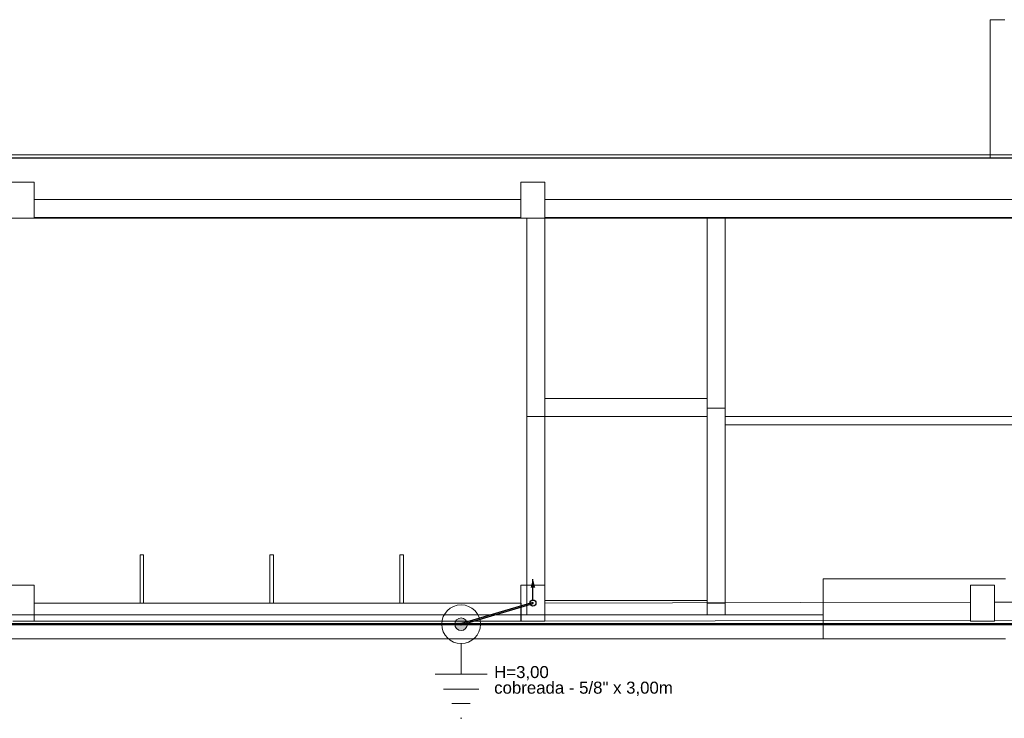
# Model space of a CAD drawing. Header units: millimetres. Extents: x 4477830 to 4478275, y -30323838 to -30323445.
# Tile 7 of 124: x 4478001 to 4478017, y -30323797 to -30323786. Entities that reach past the tile are written whole.
import ezdxf

# ---------------------------------------------------------------- set-up
doc = ezdxf.new("R2010")
doc.units = ezdxf.units.MM
doc.linetypes.add('NULL', pattern=[0])
for name, color, linetype, lineweight in [('IFC-Janela-Contorno', 142, 'Continuous', 5), ('IFC-Parede padrão-Contorno', 44, 'Continuous', 5), ('IFC-Parede-Contorno', 42, 'Continuous', 5), ('IFC-Pilar-Contorno', 83, 'Continuous', 5), ('IFC-Viga-Contorno', 66, 'Continuous', 5), ('P-Simbol', 5, 'Continuous', 20), ('PR-Condutos', 150, 'Continuous', 25), ('PR-Haste de aterramento', 9, 'Continuous', 18), ('Textos', 7, 'Continuous', 9)]:
    doc.layers.add(name, color=color, linetype=linetype, lineweight=lineweight)
doc.styles.add('ARIAL', font='arial.ttf')

msp = doc.modelspace()

# ---------------------------------------------------------------- hatches: boundary and pattern name
at = {"layer": 'P-Simbol', "linetype": 'Continuous'}
msp.add_hatch(color=5, dxfattribs=at).paths.add_polyline_path([(4478008.21, -30323795.714), (4478008.21, -30323795.704), (4478008.209, -30323795.695), (4478008.207, -30323795.686), (4478008.204, -30323795.678), (4478008.201, -30323795.669), (4478008.196, -30323795.661), (4478008.191, -30323795.653), (4478008.186, -30323795.646), (4478008.18, -30323795.639), (4478008.173, -30323795.633), (4478008.166, -30323795.628), (4478008.158, -30323795.623), (4478008.15, -30323795.619), (4478008.141, -30323795.615), (4478008.133, -30323795.612), (4478008.124, -30323795.61), (4478008.115, -30323795.609), (4478008.106, -30323795.609), (4478008.096, -30323795.609), (4478008.087, -30323795.61), (4478008.078, -30323795.612), (4478008.07, -30323795.615), (4478008.061, -30323795.619), (4478008.053, -30323795.623), (4478008.045, -30323795.628), (4478008.038, -30323795.633), (4478008.031, -30323795.639), (4478008.025, -30323795.646), (4478008.02, -30323795.653), (4478008.015, -30323795.661), (4478008.011, -30323795.669), (4478008.007, -30323795.678), (4478008.004, -30323795.686), (4478008.002, -30323795.695), (4478008.001, -30323795.704), (4478008.001, -30323795.714), (4478008.001, -30323795.723), (4478008.002, -30323795.732), (4478008.004, -30323795.741), (4478008.007, -30323795.749), (4478008.011, -30323795.758), (4478008.015, -30323795.766), (4478008.02, -30323795.774), (4478008.025, -30323795.781), (4478008.031, -30323795.788), (4478008.038, -30323795.794), (4478008.045, -30323795.799), (4478008.053, -30323795.804), (4478008.061, -30323795.809), (4478008.07, -30323795.812), (4478008.078, -30323795.815), (4478008.087, -30323795.817), (4478008.096, -30323795.818), (4478008.106, -30323795.818), (4478008.115, -30323795.818), (4478008.124, -30323795.817), (4478008.133, -30323795.815), (4478008.141, -30323795.812), (4478008.15, -30323795.809), (4478008.158, -30323795.804), (4478008.166, -30323795.799), (4478008.173, -30323795.794), (4478008.18, -30323795.788), (4478008.186, -30323795.781), (4478008.191, -30323795.774), (4478008.196, -30323795.766), (4478008.201, -30323795.758), (4478008.204, -30323795.749), (4478008.207, -30323795.741), (4478008.209, -30323795.732), (4478008.21, -30323795.723)])
at = {"layer": 'PR-Condutos', "linetype": 'Continuous', "true_color": 0x105689}
for points in [[(4478009.301, -30323794.963), (4478009.262, -30323795.107), (4478009.339, -30323795.107)], [(4478009.297, -30323795.357), (4478009.298, -30323795.355), (4478008.11, -30323795.704)], [(4478009.295, -30323795.358), (4478008.11, -30323795.706), (4478009.288, -30323795.362)], [(4478008.119, -30323795.718), (4478009.303, -30323795.37), (4478009.302, -30323795.37), (4478008.152, -30323795.706), (4478009.3, -30323795.368), (4478008.151, -30323795.703), (4478009.299, -30323795.366), (4478008.131, -30323795.706), (4478009.298, -30323795.363), (4478008.11, -30323795.708)], [(4478009.297, -30323795.357), (4478008.115, -30323795.703), (4478008.116, -30323795.704)], [(4478008.119, -30323795.706), (4478009.297, -30323795.359), (4478008.116, -30323795.704)], [(4478008.119, -30323795.706), (4478009.297, -30323795.359), (4478008.119, -30323795.706)], [(4478009.291, -30323795.365), (4478009.294, -30323795.36), (4478008.119, -30323795.706)], [(4478009.291, -30323795.365), (4478008.131, -30323795.706), (4478009.295, -30323795.367)], [(4478009.291, -30323795.368), (4478008.151, -30323795.703), (4478009.297, -30323795.369)], [(4478008.152, -30323795.706), (4478009.301, -30323795.37), (4478009.3, -30323795.368)], [(4477985.744, -30323795.706), (4478008.09, -30323795.707), (4478008.092, -30323795.706)], [(4477985.744, -30323795.707), (4478008.086, -30323795.709), (4478008.092, -30323795.707)], [(4477985.744, -30323795.709), (4478008.081, -30323795.712), (4478008.092, -30323795.709)], [(4477985.744, -30323795.712), (4478008.075, -30323795.715), (4478008.092, -30323795.712)], [(4478008.092, -30323795.715), (4477985.744, -30323795.715), (4478008.086, -30323795.718)], [(4477985.744, -30323795.718), (4477985.891, -30323795.718), (4478008.086, -30323795.718)], [(4477985.744, -30323795.72), (4477985.857, -30323795.72), (4478008.09, -30323795.72)], [(4478008.11, -30323795.722), (4477985.769, -30323795.72), (4477985.759, -30323795.722)], [(4477985.777, -30323795.706), (4477985.762, -30323795.707), (4478008.11, -30323795.707)], [(4477985.775, -30323795.707), (4477985.762, -30323795.709), (4478008.11, -30323795.709)], [(4477985.767, -30323795.709), (4477985.762, -30323795.712), (4478008.11, -30323795.712)], [(4477985.762, -30323795.718), (4478008.11, -30323795.718), (4477985.783, -30323795.715)], [(4478008.11, -30323795.72), (4477985.775, -30323795.718), (4477985.762, -30323795.72)], [(4477985.766, -30323795.715), (4478008.11, -30323795.715), (4477985.792, -30323795.712)], [(4478008.088, -30323795.722), (4478008.094, -30323795.72), (4477985.857, -30323795.72)], [(4478008.09, -30323795.72), (4478008.092, -30323795.718), (4477985.891, -30323795.718)], [(4478008.101, -30323795.706), (4478036.074, -30323795.707), (4478036.07, -30323795.706)], [(4478008.101, -30323795.707), (4478036.082, -30323795.709), (4478036.115, -30323795.707)], [(4478008.101, -30323795.709), (4478036.093, -30323795.712), (4478036.082, -30323795.709)], [(4478008.101, -30323795.712), (4478036.104, -30323795.715), (4478036.093, -30323795.712)], [(4478008.101, -30323795.715), (4478036.113, -30323795.718), (4478036.104, -30323795.715)], [(4478030.633, -30323795.718), (4478036.119, -30323795.718), (4478008.101, -30323795.715)], [(4478008.101, -30323795.718), (4478036.115, -30323795.72), (4478036.114, -30323795.718)], [(4478008.101, -30323795.72), (4478036.116, -30323795.722), (4478036.115, -30323795.72)], [(4478036.131, -30323795.722), (4478008.121, -30323795.72), (4478008.11, -30323795.722)], [(4478008.14, -30323795.712), (4478008.119, -30323795.715), (4478036.131, -30323795.715)], [(4478036.131, -30323795.718), (4478008.13, -30323795.715), (4478008.119, -30323795.718)], [(4478036.131, -30323795.72), (4478008.125, -30323795.718), (4478008.119, -30323795.72)], [(4478008.121, -30323795.707), (4478008.125, -30323795.709), (4478036.131, -30323795.709)], [(4478036.131, -30323795.712), (4478008.15, -30323795.709), (4478008.14, -30323795.712)], [(4478036.131, -30323795.707), (4478008.161, -30323795.706), (4478008.157, -30323795.707)]]:
    msp.add_hatch(color=146, dxfattribs=at).paths.add_polyline_path(points)

# ---------------------------------------------------------------- linework, layer by layer
at = {"layer": 'IFC-Janela-Contorno', "color": 8, "lineweight": 5}
for p, q in [((4478009.501, -30323795.11), (4478009.501, -30323792.71)), ((4478012.501, -30323795.16), (4478012.501, -30323792.76)), ((4478009.501, -30323795.11), (4478009.501, -30323795.11))]:
    msp.add_line(p, q, dxfattribs=at)
at = {"layer": 'IFC-Parede padrão-Contorno', "color": 8, "lineweight": 5}
for p, q in [((4478016.91, -30323786.552), (4478016.91, -30323785.661)), ((4478016.91, -30323785.661), (4478017.044, -30323785.661)), ((4478017.044, -30323785.661), (4478017.137, -30323785.661)), ((4478017.137, -30323785.661), (4478017.15, -30323785.661)), ((4478016.91, -30323786.674), (4478016.91, -30323786.552)), ((4478016.91, -30323787.962), (4478016.91, -30323786.674)), ((4477997.824, -30323787.962), (4478010.343, -30323787.962)), ((4478010.343, -30323787.962), (4478012.74, -30323787.962)), ((4478012.74, -30323787.962), (4478020.9, -30323787.962)), ((4477995.554, -30323788.962), (4478003.715, -30323788.962)), ((4478003.715, -30323788.962), (4478005.984, -30323788.962)), ((4478005.984, -30323788.962), (4478018.503, -30323788.962)), ((4478012.501, -30323792.26), (4478012.503, -30323792.26)), ((4478012.503, -30323792.26), (4478012.509, -30323792.26)), ((4478012.509, -30323792.26), (4478012.585, -30323792.26)), ((4478012.585, -30323792.26), (4478012.607, -30323792.26)), ((4478012.607, -30323792.26), (4478012.777, -30323792.26)), ((4478012.777, -30323792.26), (4478012.809, -30323792.26)), ((4478012.809, -30323792.26), (4478012.979, -30323792.26)), ((4478012.979, -30323792.26), (4478025.742, -30323792.26)), ((4478012.501, -30323792.4), (4478012.509, -30323792.4)), ((4478012.509, -30323792.4), (4478025.271, -30323792.4)), ((4478002.764, -30323795.363), (4478002.764, -30323794.562)), ((4478002.764, -30323794.562), (4478002.824, -30323794.562)), ((4478002.824, -30323795.363), (4478002.824, -30323794.562)), ((4478004.925, -30323795.363), (4478004.925, -30323794.562)), ((4478004.925, -30323794.562), (4478004.985, -30323794.562)), ((4478004.985, -30323795.363), (4478004.985, -30323794.562)), ((4478007.085, -30323795.363), (4478007.085, -30323794.562)), ((4478007.085, -30323794.562), (4478007.145, -30323794.562)), ((4478007.145, -30323795.363), (4478007.145, -30323794.562)), ((4478009.501, -30323795.32), (4478011.44, -30323795.32)), ((4478011.44, -30323795.32), (4478012.201, -30323795.32)), ((4478012.201, -30323795.493), (4478012.201, -30323795.32))]:
    msp.add_line(p, q, dxfattribs=at)
at = {"layer": 'IFC-Parede-Contorno', "color": 8, "lineweight": 5}
for p, q in [((4477982.823, -30323787.907), (4478020.158, -30323787.907)), ((4477986.552, -30323787.96), (4478017.982, -30323787.96)), ((4478012.201, -30323792.12), (4478012.349, -30323792.12)), ((4478012.349, -30323792.12), (4478012.501, -30323792.12)), ((4478012.501, -30323792.26), (4478012.501, -30323792.12)), ((4478009.201, -30323792.26), (4478009.416, -30323792.26)), ((4478009.416, -30323792.26), (4478009.501, -30323792.26)), ((4478009.501, -30323795.32), (4478009.501, -30323792.26)), ((4478012.501, -30323795.357), (4478012.501, -30323792.4)), ((4478009.501, -30323792.624), (4478009.501, -30323792.618)), ((4478012.501, -30323793.998), (4478012.501, -30323792.7)), ((4478009.201, -30323795.224), (4478009.201, -30323795.05)), ((4478009.501, -30323795.224), (4478009.501, -30323795.05)), ((4478014.128, -30323795.511), (4478014.128, -30323794.96)), ((4478014.128, -30323794.96), (4478015.559, -30323794.96)), ((4478015.559, -30323794.96), (4478015.562, -30323794.96)), ((4478015.562, -30323794.96), (4478017.163, -30323794.96)), ((4478009.201, -30323795.303), (4478009.201, -30323795.224)), ((4478009.201, -30323795.56), (4478009.201, -30323795.303)), ((4478009.501, -30323795.56), (4478009.501, -30323795.303)), ((4478012.201, -30323795.56), (4478012.201, -30323795.332)), ((4478012.501, -30323795.56), (4478012.501, -30323795.332)), ((4477999.013, -30323795.56), (4478007.036, -30323795.56)), ((4478007.036, -30323795.56), (4478014.128, -30323795.56)), ((4478014.128, -30323795.96), (4478014.128, -30323795.511)), ((4477999.006, -30323795.96), (4478006.965, -30323795.96)), ((4478006.965, -30323795.96), (4478007.036, -30323795.96)), ((4478007.036, -30323795.96), (4478007.442, -30323795.96)), ((4478007.442, -30323795.96), (4478014.128, -30323795.96)), ((4478014.128, -30323795.96), (4478015.562, -30323795.96)), ((4478015.562, -30323795.96), (4478017.163, -30323795.96))]:
    msp.add_line(p, q, dxfattribs=at)
at = {"layer": 'IFC-Pilar-Contorno', "color": 8, "lineweight": 5}
for p, q in [((4478009.101, -30323787.962), (4478009.101, -30323787.96)), ((4478009.501, -30323787.962), (4478009.501, -30323787.96)), ((4478000.603, -30323788.362), (4478000.891, -30323788.362)), ((4478000.891, -30323788.362), (4478001.003, -30323788.362)), ((4478001.003, -30323788.793), (4478001.003, -30323788.362)), ((4478009.101, -30323788.53), (4478009.101, -30323788.362)), ((4478009.101, -30323788.362), (4478009.388, -30323788.362)), ((4478009.388, -30323788.362), (4478009.501, -30323788.362)), ((4478009.501, -30323788.793), (4478009.501, -30323788.362)), ((4478009.101, -30323788.962), (4478009.101, -30323788.53)), ((4478001.003, -30323788.962), (4478001.003, -30323788.899)), ((4478009.501, -30323788.962), (4478009.501, -30323788.899)), ((4478000.603, -30323795.063), (4478000.821, -30323795.063)), ((4478000.821, -30323795.063), (4478000.863, -30323795.063)), ((4478000.863, -30323795.063), (4478001.003, -30323795.063)), ((4478001.003, -30323795.389), (4478001.003, -30323795.063)), ((4478009.101, -30323795.273), (4478009.101, -30323795.063)), ((4478009.101, -30323795.063), (4478009.318, -30323795.063)), ((4478009.318, -30323795.063), (4478009.36, -30323795.063)), ((4478009.501, -30323795.389), (4478009.501, -30323795.063)), ((4478016.579, -30323795.273), (4478016.579, -30323795.063)), ((4478016.579, -30323795.063), (4478016.797, -30323795.063)), ((4478016.797, -30323795.063), (4478016.839, -30323795.063)), ((4478016.839, -30323795.063), (4478016.979, -30323795.063)), ((4478016.979, -30323795.389), (4478016.979, -30323795.063)), ((4478001.003, -30323795.599), (4478001.003, -30323795.389)), ((4478009.101, -30323795.336), (4478009.101, -30323795.273)), ((4478009.101, -30323795.663), (4478009.101, -30323795.336)), ((4478009.501, -30323795.599), (4478009.501, -30323795.389)), ((4478016.579, -30323795.336), (4478016.579, -30323795.273)), ((4478016.579, -30323795.663), (4478016.579, -30323795.336)), ((4478016.979, -30323795.599), (4478016.979, -30323795.389)), ((4478000.645, -30323795.663), (4478000.786, -30323795.663)), ((4478000.786, -30323795.663), (4478001.003, -30323795.663)), ((4478009.101, -30323795.663), (4478009.143, -30323795.663)), ((4478009.143, -30323795.663), (4478009.283, -30323795.663)), ((4478009.283, -30323795.663), (4478009.501, -30323795.663)), ((4478009.501, -30323795.663), (4478009.501, -30323795.599)), ((4478016.579, -30323795.663), (4478016.622, -30323795.663)), ((4478016.622, -30323795.663), (4478016.762, -30323795.663)), ((4478016.762, -30323795.663), (4478016.979, -30323795.663)), ((4478016.979, -30323795.663), (4478016.979, -30323795.599))]:
    msp.add_line(p, q, dxfattribs=at)
at = {"layer": 'IFC-Viga-Contorno', "color": 8, "lineweight": 5}
for p, q in [((4478010.343, -30323787.962), (4478016.91, -30323787.962)), ((4478001.003, -30323788.65), (4478004.242, -30323788.65)), ((4478004.242, -30323788.65), (4478009.101, -30323788.65)), ((4478009.501, -30323788.65), (4478013.742, -30323788.65)), ((4478013.742, -30323788.65), (4478020.103, -30323788.65)), ((4478001.003, -30323788.899), (4478001.003, -30323788.77)), ((4478009.501, -30323788.899), (4478009.501, -30323788.77)), ((4478001.003, -30323788.95), (4478005.862, -30323788.95)), ((4478005.862, -30323788.95), (4478009.101, -30323788.95)), ((4478009.201, -30323791.402), (4478009.201, -30323788.962)), ((4478009.501, -30323788.95), (4478015.862, -30323788.95)), ((4478009.501, -30323792.622), (4478009.501, -30323788.962)), ((4478012.201, -30323788.958), (4478012.471, -30323788.958)), ((4478012.201, -30323789.874), (4478012.201, -30323788.958)), ((4478012.471, -30323788.958), (4478012.501, -30323788.958)), ((4478012.501, -30323793.391), (4478012.501, -30323788.958)), ((4478015.862, -30323788.95), (4478020.103, -30323788.95)), ((4478012.201, -30323795.363), (4478012.201, -30323789.874)), ((4478009.201, -30323795.063), (4478009.201, -30323791.402)), ((4478009.501, -30323791.959), (4478010.581, -30323791.959)), ((4478010.581, -30323791.959), (4478012.201, -30323791.959)), ((4478009.501, -30323792.259), (4478011.396, -30323792.259)), ((4478011.396, -30323792.259), (4478012.201, -30323792.259)), ((4478009.501, -30323795.063), (4478009.501, -30323792.622)), ((4478012.501, -30323795.363), (4478012.501, -30323793.391)), ((4478009.201, -30323795.063), (4478009.321, -30323795.063)), ((4478009.321, -30323795.063), (4478009.501, -30323795.063)), ((4478001.003, -30323795.483), (4478001.003, -30323795.363)), ((4478001.003, -30323795.363), (4478005.865, -30323795.363)), ((4478005.865, -30323795.363), (4478009.107, -30323795.363)), ((4478009.107, -30323795.543), (4478009.107, -30323795.363)), ((4478009.5, -30323795.363), (4478013.748, -30323795.355)), ((4478009.5, -30323795.363), (4478009.501, -30323795.483)), ((4478012.201, -30323795.363), (4478012.321, -30323795.363)), ((4478012.321, -30323795.363), (4478012.501, -30323795.363)), ((4478013.748, -30323795.355), (4478016.58, -30323795.35)), ((4478016.58, -30323795.35), (4478016.58, -30323795.53)), ((4478016.979, -30323795.35), (4478022.058, -30323795.341)), ((4478016.979, -30323795.35), (4478016.979, -30323795.47)), ((4478001.003, -30323795.663), (4478001.003, -30323795.483)), ((4478009.107, -30323795.663), (4478009.107, -30323795.543)), ((4478009.501, -30323795.483), (4478009.501, -30323795.663)), ((4478009.501, -30323795.513), (4478009.501, -30323795.56)), ((4478009.501, -30323795.56), (4478009.501, -30323795.513)), ((4478016.58, -30323795.53), (4478016.58, -30323795.65)), ((4478016.979, -30323795.47), (4478016.979, -30323795.65)), ((4478001.003, -30323795.663), (4478004.245, -30323795.663)), ((4478004.245, -30323795.663), (4478009.107, -30323795.663)), ((4478009.501, -30323795.663), (4478012.333, -30323795.658)), ((4478012.333, -30323795.658), (4478016.58, -30323795.65)), ((4478016.979, -30323795.65), (4478020.365, -30323795.644))]:
    msp.add_line(p, q, dxfattribs=at)
at = {"layer": 'P-Simbol'}
for p, q in [((4478008.001, -30323795.714), (4478007.783, -30323795.714)), ((4478008.21, -30323795.714), (4478008.428, -30323795.714)), ((4478008.106, -30323796.548), (4478008.106, -30323796.036)), ((4478007.673, -30323796.548), (4478008.539, -30323796.548)), ((4478008.398, -30323796.792), (4478007.813, -30323796.792)), ((4478008.257, -30323797.035), (4478007.954, -30323797.035)), ((4478008.116, -30323797.279), (4478008.095, -30323797.279))]:
    msp.add_line(p, q, dxfattribs=at)
for radius in [0.322, 0.105, 0.105, 0.105]:
    msp.add_circle((4478008.106, -30323795.714), radius, dxfattribs=at)
at = {"layer": 'PR-Condutos'}
for p, q in [((4478009.298, -30323795.355), (4478008.115, -30323795.703)), ((4478008.161, -30323795.706), (4478009.303, -30323795.37)), ((4478009.296, -30323795.358), (4478009.294, -30323795.36)), ((4478009.294, -30323795.36), (4478009.294, -30323795.363)), ((4478009.294, -30323795.363), (4478009.294, -30323795.365)), ((4478009.294, -30323795.365), (4478009.296, -30323795.367)), ((4478009.299, -30323795.356), (4478009.296, -30323795.358)), ((4478009.296, -30323795.367), (4478009.299, -30323795.369)), ((4478009.299, -30323795.355), (4478009.298, -30323795.355)), ((4478009.3, -30323795.355), (4478009.299, -30323795.355)), ((4478009.299, -30323795.355), (4478009.299, -30323795.355)), ((4478009.299, -30323795.355), (4478009.299, -30323795.355)), ((4478009.3, -30323795.356), (4478009.299, -30323795.356)), ((4478009.299, -30323795.369), (4478009.301, -30323795.369)), ((4478009.3, -30323795.356), (4478009.3, -30323795.355)), ((4478009.301, -30323795.356), (4478009.3, -30323795.356)), ((4478009.304, -30323795.357), (4478009.301, -30323795.356)), ((4478009.301, -30323795.369), (4478009.304, -30323795.368)), ((4478009.303, -30323795.37), (4478009.303, -30323795.369)), ((4478009.303, -30323795.369), (4478009.304, -30323795.369)), ((4478009.305, -30323795.357), (4478009.304, -30323795.357)), ((4478009.304, -30323795.369), (4478009.304, -30323795.368)), ((4478009.304, -30323795.368), (4478009.304, -30323795.368)), ((4478009.304, -30323795.368), (4478009.305, -30323795.368)), ((4478009.304, -30323795.369), (4478009.304, -30323795.369)), ((4478009.306, -30323795.359), (4478009.305, -30323795.357)), ((4478009.305, -30323795.368), (4478009.306, -30323795.366)), ((4478009.307, -30323795.361), (4478009.306, -30323795.359)), ((4478009.306, -30323795.366), (4478009.307, -30323795.365)), ((4478009.307, -30323795.364), (4478009.307, -30323795.361)), ((4478009.307, -30323795.365), (4478009.307, -30323795.364)), ((4477985.841, -30323795.722), (4478008.11, -30323795.722)), ((4478008.092, -30323795.706), (4477986.085, -30323795.706)), ((4478008.092, -30323795.706), (4478008.092, -30323795.706)), ((4478036.07, -30323795.706), (4478008.101, -30323795.706)), ((4478008.11, -30323795.722), (4478008.119, -30323795.722)), ((4478008.119, -30323795.718), (4478008.132, -30323795.714)), ((4478008.119, -30323795.722), (4478036.131, -30323795.722)), ((4478008.132, -30323795.714), (4478008.161, -30323795.706))]:
    msp.add_line(p, q, dxfattribs=at)
msp.add_lwpolyline([(4478009.301, -30323795.313), (4478009.301, -30323794.963)], dxfattribs=at)
msp.add_circle((4478009.301, -30323795.363), 0.05, dxfattribs=at)
at = {"layer": 'PR-Haste de aterramento'}
for p, q in [((4478008.094, -30323795.704), (4478008.092, -30323795.705)), ((4478008.092, -30323795.705), (4478008.092, -30323795.706)), ((4478008.092, -30323795.706), (4478008.092, -30323795.71)), ((4478008.092, -30323795.71), (4478008.092, -30323795.71)), ((4478008.092, -30323795.71), (4478008.092, -30323795.713)), ((4478008.092, -30323795.713), (4478008.092, -30323795.715)), ((4478008.092, -30323795.715), (4478008.092, -30323795.722)), ((4478008.092, -30323795.722), (4478008.095, -30323795.723)), ((4478008.101, -30323795.7), (4478008.094, -30323795.704)), ((4478008.095, -30323795.723), (4478008.095, -30323795.724)), ((4478008.095, -30323795.724), (4478008.096, -30323795.724)), ((4478008.096, -30323795.724), (4478008.097, -30323795.724)), ((4478008.097, -30323795.724), (4478008.098, -30323795.725)), ((4478008.098, -30323795.725), (4478008.101, -30323795.727)), ((4478008.106, -30323795.698), (4478008.101, -30323795.7)), ((4478008.101, -30323795.727), (4478008.106, -30323795.729)), ((4478008.11, -30323795.7), (4478008.106, -30323795.698)), ((4478008.106, -30323795.729), (4478008.11, -30323795.727)), ((4478008.115, -30323795.703), (4478008.11, -30323795.7)), ((4478008.11, -30323795.727), (4478008.119, -30323795.722)), ((4478008.11, -30323795.727), (4478008.11, -30323795.727)), ((4478008.119, -30323795.706), (4478008.115, -30323795.703)), ((4478008.119, -30323795.718), (4478008.119, -30323795.706)), ((4478008.119, -30323795.722), (4478008.119, -30323795.718))]:
    msp.add_line(p, q, dxfattribs=at)

# ---------------------------------------------------------------- texts
at = {"layer": 'Textos', "linetype": 'NULL', "char_height": 0.2, "attachment_point": 7, "line_spacing_factor": 0.6, "style": 'ARIAL'}
for s, insert, width in [('H=3,00', (4478008.656, -30323796.647), 1.81707), ('cobreada - 5/8" x 3,00m', (4478008.656, -30323796.907), 5.9436)]:
    msp.add_mtext(s, dxfattribs=dict(at, insert=insert, width=width))

doc.saveas('drawing.dxf')
